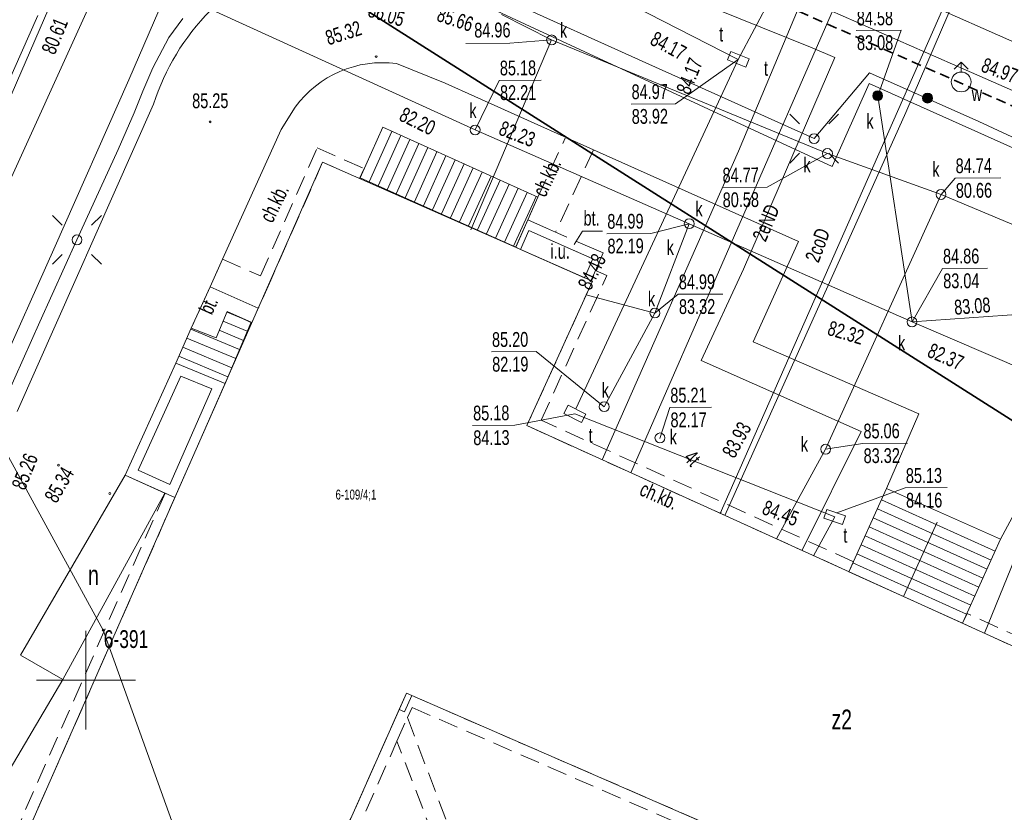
# Model space of a CAD drawing. Header units: metres. Extents: x -1013 to 1493497, y -5789518 to 1032.
# Tile 60 of 73: x 45 to 95, y -92 to -52. Entities that reach past the tile are written whole.
import ezdxf
from ezdxf.xclip import XClip

# ---------------------------------------------------------------- set-up
doc = ezdxf.new("R2010")
doc.units = ezdxf.units.M
doc.header["$MEASUREMENT"] = 0
doc.header["$XCLIPFRAME"] = 0
for name, pattern in [('2_KTCR02', [1.5, 1, -0.5]), ('2_KTPL01', [2, 1.5, -0.5]), ('Przerywana długa', [0.78, 0.5, -0.28])]:
    doc.linetypes.add(name, pattern=pattern)
doc.layers.add('700-L Mapa 1_100 dwg', color=7, linetype='Continuous')
doc.layers.add('711-L Wymiary opisy', color=7, linetype='Continuous')
for name, color, linetype, lineweight in [('703-L Płaszczyzny podejścia 2D3', 152, 'Continuous', 30), ('703-L Płaszczyzny podejścia 2D38', 171, 'Continuous', 35), ('711-L Wymiary opisy1', 7, 'Continuous', 13), ('ex_02_DXF_MZ_500_4_Dzialki7', 9, 'Continuous', 18), ('ex_02_DXF_MZ_500_4_EGBB_E_T_07', 9, 'Continuous', 18), ('ex_02_DXF_MZ_500_4_EGBB_L_17', 9, 'Continuous', 18), ('ex_02_DXF_MZ_500_4_EGBE_L_07', 9, 'Continuous', 18), ('ex_02_DXF_MZ_500_4_EGBE_L_37', 9, 'Continuous', 18), ('ex_02_DXF_MZ_500_4_EGBE_L_77', 9, 'Continuous', 18), ('ex_02_DXF_MZ_500_4_K1_EGIB_T_17', 9, 'Continuous', 18), ('ex_02_DXF_MZ_500_4_KTCR_D_L_17', 9, 'Continuous', 18), ('ex_02_DXF_MZ_500_4_KTCR_E_T_17', 9, 'Continuous', 18), ('ex_02_DXF_MZ_500_4_KTCR_L_17', 9, 'Continuous', 18), ('ex_02_DXF_MZ_500_4_KTKR_D_L_07', 9, 'Continuous', 18), ('ex_02_DXF_MZ_500_4_KTKR_L_07', 9, 'Continuous', 18), ('ex_02_DXF_MZ_500_4_KTOK_L_47', 9, 'Continuous', 18), ('ex_02_DXF_MZ_500_4_KTPL_E_T_07', 9, 'Continuous', 18), ('ex_02_DXF_MZ_500_4_KTPL_L_07', 9, 'Continuous', 18), ('ex_02_DXF_MZ_500_4_Numery_punktow7', 9, 'Continuous', 18), ('ex_02_DXF_MZ_500_4_Podzial_sekcyjny_krzyze7', 9, 'Continuous', 18), ('ex_02_DXF_MZ_500_4_Punkty7', 9, 'Continuous', 18), ('ex_02_DXF_MZ_500_4_RTPW_T_17', 9, 'Continuous', 18), ('ex_02_DXF_MZ_500_4_SUPC_D_L_1200', 9, 'Continuous', 18), ('ex_02_DXF_MZ_500_4_SUPC_E_T_1200', 9, 'Continuous', 18), ('ex_02_DXF_MZ_500_4_SUPE_D_L_31', 9, 'Continuous', 18), ('ex_02_DXF_MZ_500_4_SUPE_E_T_31', 9, 'Continuous', 18), ('ex_02_DXF_MZ_500_4_SUPK_D_L_434', 9, 'Continuous', 18), ('ex_02_DXF_MZ_500_4_SUPT_D_L_030', 9, 'Continuous', 18), ('ex_02_DXF_MZ_500_4_SUPT_E_T_030', 9, 'Continuous', 18), ('ex_02_DXF_MZ_500_4_SUPW_D_L_05', 9, 'Continuous', 18), ('ex_02_DXF_MZ_500_4_SUSM_D_T_07', 9, 'Continuous', 18), ('ex_02_DXF_MZ_500_4_SUSM_D_T_37', 9, 'Continuous', 18), ('ex_02_DXF_MZ_500_4_SUTC_T_0200', 9, 'Continuous', 18), ('ex_02_DXF_MZ_500_4_SUTK_T_034', 9, 'Continuous', 18), ('ex_02_DXF_MZ_500_4_SUTT_T_030', 9, 'Continuous', 18), ('ex_02_DXF_MZ_500_4_SUTW_T_05', 9, 'Continuous', 18), ('ex_02_DXF_MZ_500_4_SUUI_E_T_67', 9, 'Continuous', 18), ('ex_02_DXF_MZ_500_4_SUUI_L_67', 9, 'Continuous', 18), ('ex_02_DXF_MZ_500_4_SUUK_D_T_234', 9, 'Continuous', 18), ('ex_02_DXF_MZ_500_4_SUUK_D_T_97', 9, 'Continuous', 18), ('ex_02_DXF_MZ_500_4_SUUK_E_T_77', 9, 'Continuous', 18), ('ex_02_DXF_MZ_500_4_SUUK_E_T_934', 9, 'Continuous', 18), ('ex_02_DXF_MZ_500_4_SUUT_D_T_130', 9, 'Continuous', 18), ('ex_02_DXF_MZ_500_4_SUUT_E_T_930', 9, 'Continuous', 18), ('ex_02_DXF_MZ_500_4_SUUW_D_T_07', 9, 'Continuous', 18), ('ex_02_DXF_MZ_500_4_SUUW_E_T_117', 9, 'Continuous', 18)]:
    doc.layers.add(name, color=color, linetype=linetype, lineweight=lineweight)
doc.styles.add('STYL_AUTOMATYCZNY_2', font='arial.ttf')
doc.styles.add('STYL_AUTOMATYCZNY_4', font='arial.ttf', dxfattribs={"width": 0.7})
doc.dimstyles.new('STYL_AUTOMATYCZNY__3', dxfattribs={"dimtxt": 0.25, "dimasz": 0.183575, "dimexe": 0.18, "dimexo": 0.04, "dimgap": 0, "dimtad": 1, "dimzin": 0, "dimdsep": 46, "dimtxsty": 'STYL_AUTOMATYCZNY_2', "dimblk": 'ARROWHEAD_8', "dimblk1": 'ARROWHEAD_8', "dimblk2": 'ARROWHEAD_8', "dimcen": 0.09, "dimclrd": 7, "dimclre": 7, "dimclrt": 7, "dimazin": 0, "dimtfac": 1, "dimtdec": 4, "dimtmove": 2, "dimatfit": 3, "dimfxl": 1, "dimtolj": 1, "dimtzin": 0, "dimarcsym": 0})

# ---------------------------------------------------------------- blocks, each defined once
blk = doc.blocks.new('*D63')
at = {"layer": '711-L Wymiary opisy1', "color": 7, "linetype": 'Continuous', "lineweight": 13}
for p, q in [((31.701, 9.209), (31.582, 9.143)), ((31.701, 9.209), (31.767, 9.09)), ((31.387, 8.33), (31.337, 8.457)), ((31.387, 8.33), (31.514, 8.38))]:
    blk.add_line(p, q, dxfattribs=at)
blk.add_arc((25.649, 10.872), 6.276, 336.1008, 344.6316, dxfattribs=at)
at = {"layer": '711-L Wymiary opisy1', "color": 7, "lineweight": 13, "insert": (31.654, 8.581), "char_height": 0.25, "attachment_point": 7, "rotation": 336.1008, "style": 'STYL_AUTOMATYCZNY_2'}
blk.add_mtext('\\A1;{\\pql;\\fArial|b0|i0|c238|p0;\\W1.000000;8,53°/15%}', dxfattribs=at)
blk = doc.blocks.new('ARROWHEAD_8')
at = {"color": 0, "linetype": 'Continuous', "lineweight": 0}
blk.add_line((0, 0), (-1, 0), dxfattribs=at)
at = {"color": 0, "linetype": 'Continuous', "lineweight": 0, "flags": 128}
blk.add_lwpolyline([(-0.525, 0.525), (0, 0), (-0.525, -0.525)], dxfattribs=at)
blk = doc.blocks.new('*D64')
at = {"layer": '711-L Wymiary opisy1', "color": 7, "linetype": 'Continuous', "lineweight": 13}
for p, q in [((18.152, -22.228), (18.025, -22.277)), ((18.152, -22.228), (18.201, -22.356)), ((17.692, -23.088), (17.661, -22.955)), ((17.692, -23.088), (17.825, -23.057))]:
    blk.add_line(p, q, dxfattribs=at)
blk.add_arc((12.159, -19.572), 6.556, 327.57, 336.1008, dxfattribs=at)
at = {"layer": '711-L Wymiary opisy1', "color": 7, "lineweight": 13, "insert": (18.03, -22.8), "char_height": 0.25, "attachment_point": 7, "rotation": 336.1008, "style": 'STYL_AUTOMATYCZNY_2'}
blk.add_mtext('\\A1;{\\pql;\\fArial|b0|i0|c238|p0;\\W1.000000;8,53°/15%}', dxfattribs=at)
blk = doc.blocks.new('Rysunek_1_4', base_point=(-51.91, -72.413))
at = {"layer": 'ex_02_DXF_MZ_500_4_Dzialki7', "color": 9, "linetype": 'Continuous', "lineweight": 18}
for p, q in [((35.51, -58.297), (48.96, -82.797)), ((48.96, -82.797), (63.25, -122.447))]:
    blk.add_line(p, q, dxfattribs=at)
at = {"layer": 'ex_02_DXF_MZ_500_4_EGBB_L_17', "color": 9, "linetype": 'Continuous', "lineweight": 18}
for p, q in [((60.067, -59.115), (40.232, -104.149)), ((73.72, -65.13), (60.067, -59.115)), ((70.402, -72.444), (73.72, -65.13)), ((108.175, -89.579), (70.402, -72.444)), ((55.426, -105.952), (64.306, -85.988)), ((64.306, -85.988), (102.376, -102.541))]:
    blk.add_line(p, q, dxfattribs=at)
at = {"layer": 'ex_02_DXF_MZ_500_4_EGBE_L_07', "color": 9, "linetype": 'Continuous', "lineweight": 18}
for p, q in [((52.63, -69.287), (50.069, -74.95)), ((55.132, -70.319), (52.63, -69.287)), ((50.731, -74.699), (52.887, -69.934)), ((52.887, -69.934), (54.468, -70.586)), ((54.468, -70.586), (52.34, -75.418)), ((52.595, -76.08), (55.132, -70.319)), ((52.34, -75.418), (50.731, -74.699)), ((50.069, -74.95), (52.595, -76.08))]:
    blk.add_line(p, q, dxfattribs=at)
at = {"layer": 'ex_02_DXF_MZ_500_4_EGBE_L_37', "color": 9, "linetype": 'Continuous', "lineweight": 18}
for p, q in [((61.96, -59.897), (63.12, -57.347)), ((63.12, -57.347), (61.967, -59.9)), ((63.576, -57.553), (62.424, -60.104)), ((64.032, -57.759), (62.881, -60.307)), ((63.12, -57.347), (70.96, -60.887)), ((64.487, -57.964), (63.338, -60.51)), ((64.943, -58.17), (63.795, -60.713)), ((65.399, -58.376), (64.252, -60.916)), ((65.854, -58.582), (64.708, -61.12)), ((66.31, -58.787), (65.165, -61.323)), ((66.766, -58.993), (65.622, -61.526)), ((67.222, -59.199), (66.079, -61.729)), ((67.677, -59.405), (66.536, -61.933)), ((68.133, -59.61), (66.993, -62.136)), ((69.85, -63.407), (61.96, -59.897)), ((68.589, -59.816), (67.45, -62.339)), ((69.044, -60.022), (67.906, -62.542)), ((69.5, -60.228), (68.363, -62.746)), ((69.956, -60.434), (68.82, -62.949)), ((70.411, -60.639), (69.277, -63.152)), ((70.867, -60.845), (69.734, -63.355)), ((70.96, -60.887), (69.85, -63.407)), ((55.242, -66.673), (54.671, -67.998)), ((56.443, -67.211), (55.231, -66.699)), ((56.443, -67.211), (55.242, -66.673)), ((56.249, -67.671), (55.033, -67.158)), ((55.132, -70.319), (56.443, -67.211)), ((53.42, -67.517), (52.63, -69.287)), ((55.86, -68.593), (53.403, -67.556)), ((54.671, -67.998), (53.42, -67.517)), ((56.055, -68.132), (54.835, -67.617)), ((55.666, -69.053), (53.199, -68.013)), ((55.472, -69.514), (52.995, -68.47)), ((55.277, -69.975), (52.791, -68.926)), ((52.63, -69.287), (55.132, -70.319)), ((88.61, -75.627), (86.7, -79.837)), ((94.38, -78.197), (88.61, -75.627)), ((94.106, -78.802), (88.348, -76.205)), ((93.899, -79.257), (88.141, -76.66)), ((93.692, -79.713), (87.935, -77.116)), ((93.485, -80.168), (87.728, -77.571)), ((89.468, -81.098), (91.166, -77.333)), ((93.279, -80.623), (87.522, -78.026)), ((92.45, -82.447), (94.38, -78.197)), ((93.072, -81.078), (87.315, -78.482)), ((92.865, -81.534), (87.109, -78.937)), ((92.658, -81.989), (86.902, -79.392)), ((86.7, -79.837), (92.45, -82.447)), ((92.452, -82.444), (91.216, -81.887)), ((63.94, -86.807), (64.306, -85.988)), ((64.306, -85.988), (63.948, -86.81)), ((64.58, -86.107), (64.21, -86.927)), ((64.306, -85.988), (64.58, -86.107)), ((64.21, -86.927), (63.94, -86.807))]:
    blk.add_line(p, q, dxfattribs=at)
at = {"layer": 'ex_02_DXF_MZ_500_4_EGBE_L_77', "color": 9, "linetype": 'Continuous', "lineweight": 18}
for p, q in [((50.069, -74.95), (44.78, -84.057)), ((52.089, -75.858), (50.069, -74.95)), ((46.92, -85.287), (52.089, -75.858)), ((44.78, -84.057), (46.92, -85.287))]:
    blk.add_line(p, q, dxfattribs=at)
at = {"layer": 'ex_02_DXF_MZ_500_4_KTCR_D_L_17', "color": 9, "linetype": '2_KTCR02', "lineweight": 18}
for p, q in [((70.96, -60.887), (72.345, -57.894)), ((73.78, -58.494), (71.86, -62.647)), ((64.36, -87.217), (69.97, -102.019)), ((68.877, -101.637), (63.83, -88.417))]:
    blk.add_line(p, q, dxfattribs=at)
at = {"layer": 'ex_02_DXF_MZ_500_4_KTCR_L_17', "color": 9, "linetype": '2_KTCR02', "lineweight": 18}
for p, q in [((56.93, -64.867), (59.79, -58.387)), ((59.79, -58.387), (62.17, -59.437)), ((60.067, -59.115), (57.44, -65.087)), ((61.938, -59.939), (60.067, -59.115)), ((62.17, -59.437), (61.938, -59.939)), ((70.96, -60.887), (70.45, -62.027)), ((70.45, -62.027), (71.86, -62.647)), ((54.37, -65.427), (55, -64.017)), ((55, -64.017), (56.93, -64.867)), ((73.87, -64.597), (73.65, -65.097)), ((74.45, -64.847), (73.87, -64.597)), ((57.44, -65.087), (56.81, -66.507)), ((73.72, -65.13), (70.402, -72.444)), ((71.13, -72.167), (74.45, -64.847)), ((73.65, -65.097), (73.72, -65.13)), ((56.81, -66.507), (54.37, -65.427)), ((86.93, -79.337), (71.13, -72.167)), ((70.402, -72.444), (86.7, -79.837)), ((52.09, -75.857), (39.51, -104.427)), ((40.232, -104.149), (52.595, -76.08)), ((52.595, -76.08), (52.09, -75.857)), ((86.7, -79.837), (86.93, -79.337)), ((92.68, -81.947), (92.45, -82.447)), ((107.9, -88.847), (92.68, -81.947)), ((92.45, -82.447), (108.175, -89.579)), ((64.58, -86.107), (64.21, -86.927)), ((83.28, -94.237), (64.58, -86.107)), ((63.94, -86.807), (55.426, -105.952)), ((64.21, -86.927), (63.94, -86.807)), ((64.36, -87.217), (64.59, -86.707)), ((64.59, -86.707), (83.06, -94.747)), ((63.83, -88.417), (64.36, -87.217)), ((56.16, -105.657), (63.83, -88.417))]:
    blk.add_line(p, q, dxfattribs=at)
at = {"layer": 'ex_02_DXF_MZ_500_4_KTKR_D_L_07', "color": 9, "linetype": 'Continuous', "lineweight": 18}
for p, q in [((85.851, -59.334), (68.453, -51.265)), ((63.803, -54.122), (66.264, -55.11)), ((66.264, -55.11), (73.78, -58.494)), ((87.721, -55.13), (85.851, -59.334)), ((97.493, -59.512), (87.721, -55.13)), ((51.516, -56.175), (44.605, -71.725)), ((57.968, -57.453), (58.681, -56.321)), ((55, -64.017), (57.968, -57.453)), ((73.78, -58.494), (84.15, -63.125)), ((84.15, -63.125), (81.848, -68.211)), ((81.848, -68.211), (90.24, -71.842)), ((90.24, -71.842), (88.61, -75.627)), ((94.38, -78.197), (96.274, -74.635)), ((44.78, -84.057), (50.069, -74.95)), ((39.673, -97.572), (46.92, -85.287))]:
    blk.add_line(p, q, dxfattribs=at)
for centre, radius, start, end in [((62.725, -59.734), 11.761, 135.2493, 162.3829), ((63.099, -59.546), 5.47, 82.6013, 143.8725)]:
    blk.add_arc(centre, radius, start, end, dxfattribs=at)
at = {"layer": 'ex_02_DXF_MZ_500_4_KTKR_L_07', "color": 9, "linetype": 'Continuous', "lineweight": 18}
for p, q in [((55, -64.017), (54.37, -65.427)), ((54.37, -65.427), (53.42, -67.517))]:
    blk.add_line(p, q, dxfattribs=at)
at = {"layer": 'ex_02_DXF_MZ_500_4_KTOK_L_47', "color": 9, "linetype": 'Continuous', "lineweight": 18}
for p, q in [((88.784, -50.254), (95.979, -53.448)), ((43.125, -57.385), (45.659, -51.681))]:
    blk.add_line(p, q, dxfattribs=at)
at = {"layer": 'ex_02_DXF_MZ_500_4_KTPL_E_T_07', "color": 9, "linetype": 'Continuous', "lineweight": 18}
for p, q in [((72.797, -63.273), (73.223, -62.611)), ((73.223, -62.611), (74.227, -62.611))]:
    blk.add_line(p, q, dxfattribs=at)
at = {"layer": 'ex_02_DXF_MZ_500_4_KTPL_L_07', "color": 9, "linetype": '2_KTPL01', "lineweight": 18}
for p, q in [((70.45, -62.027), (69.84, -63.417)), ((71.86, -62.647), (70.45, -62.027)), ((70.08, -63.527), (70.5, -62.577)), ((70.5, -62.577), (73.74, -63.997)), ((74.26, -63.707), (71.86, -62.647)), ((69.84, -63.417), (70.08, -63.527)), ((73.87, -64.597), (74.26, -63.707)), ((73.74, -63.997), (73.32, -64.957)), ((73.65, -65.097), (73.87, -64.597)), ((73.32, -64.957), (73.65, -65.097)), ((54.37, -65.427), (53.42, -67.517)), ((56.81, -66.507), (54.37, -65.427)), ((54.671, -67.998), (55.242, -66.673)), ((55.242, -66.673), (56.492, -67.235)), ((56.492, -67.235), (56.81, -66.507)), ((53.42, -67.517), (54.671, -67.998))]:
    blk.add_line(p, q, dxfattribs=at)
at = {"layer": 'ex_02_DXF_MZ_500_4_Podzial_sekcyjny_krzyze7', "color": 9, "linetype": 'Continuous', "lineweight": 18}
for p, q in [((48.09, -87.827), (48.09, -82.827)), ((45.59, -85.327), (50.59, -85.327))]:
    blk.add_line(p, q, dxfattribs=at)
at = {"layer": 'ex_02_DXF_MZ_500_4_Punkty7', "color": 9, "linetype": 'Continuous', "lineweight": 18}
blk.add_circle((48.96, -82.797), 0.045, dxfattribs=at)
at = {"layer": 'ex_02_DXF_MZ_500_4_RTPW_T_17', "color": 9, "linetype": 'Continuous', "lineweight": 18}
for centre in [(62.777, -53.771), (54.372, -57.073), (46.696, -74.447), (49.3, -75.881)]:
    blk.add_circle(centre, 0.045, dxfattribs=at)
at = {"layer": 'ex_02_DXF_MZ_500_4_SUPC_D_L_1200', "color": 9, "linetype": 'Continuous', "lineweight": 18}
for p, q in [((80.192, -76.885), (93.871, -45.834)), ((94.264, -45.718), (89.58, -56.596)), ((75.664, -74.831), (88.175, -46.194)), ((85.841, -47.237), (81.117, -58.562)), ((89.58, -56.596), (84.144, -68.69)), ((81.117, -58.562), (74.212, -74.172)), ((84.144, -68.69), (80.421, -76.989)), ((80.23, -76.802), (80.192, -76.885))]:
    blk.add_line(p, q, dxfattribs=at)
at = {"layer": 'ex_02_DXF_MZ_500_4_SUPE_D_L_31', "color": 9, "linetype": 'Continuous', "lineweight": 18}
for p, q in [((74.919, -49.32), (84.838, -53.32)), ((50.267, -54.944), (52.333, -50.119)), ((76.583, -54.148), (68.718, -50.603)), ((52.985, -51.844), (52.292, -52.799)), ((52.292, -52.799), (51.473, -54.335)), ((84.838, -53.32), (85.982, -53.822)), ((84.941, -57.92), (76.583, -54.148)), ((85.982, -53.822), (81.367, -64.526)), ((51.473, -54.335), (50.971, -55.519)), ((87.737, -54.59), (84.941, -57.92)), ((93.275, -57.061), (87.737, -54.59)), ((46.457, -63.521), (50.267, -54.944)), ((50.971, -55.519), (50.529, -56.612)), ((50.529, -56.612), (49.712, -58.468)), ((95.764, -58.214), (93.275, -57.061)), ((49.712, -58.468), (47.634, -63.043)), ((45.753, -67.186), (47.634, -63.043)), ((42.361, -72.691), (46.457, -63.521)), ((81.367, -64.526), (79.219, -69.151)), ((41.972, -75.644), (45.753, -67.186)), ((79.219, -69.151), (87.325, -72.745)), ((87.325, -72.745), (84.327, -78.746))]:
    blk.add_line(p, q, dxfattribs=at)
at = {"layer": 'ex_02_DXF_MZ_500_4_SUPK_D_L_434', "color": 9, "linetype": 'Continuous', "lineweight": 18}
for p, q in [((49.255, -49.02), (42.371, -64.13)), ((49.255, -49.02), (67.786, -57.481)), ((69.125, -51.631), (71.654, -52.923)), ((71.654, -52.923), (67.562, -62.543)), ((71.654, -52.923), (85.616, -58.675)), ((89.896, -67.196), (88.156, -55.747)), ((67.786, -57.481), (78.62, -62.225)), ((85.616, -58.675), (91.361, -60.745)), ((91.361, -60.745), (85.521, -73.637)), ((91.361, -60.745), (99.115, -64.001)), ((78.62, -62.225), (76.882, -66.747)), ((78.62, -62.225), (89.896, -67.196)), ((76.882, -66.747), (73.407, -65.82)), ((89.896, -67.196), (109.808, -65.786)), ((76.882, -66.747), (74.315, -71.486)), ((89.896, -67.196), (107.039, -74.546)), ((85.521, -73.637), (83.04, -78.177))]:
    blk.add_line(p, q, dxfattribs=at)
at = {"layer": 'ex_02_DXF_MZ_500_4_SUPT_D_L_030', "color": 9, "linetype": 'Continuous', "lineweight": 18}
for p, q in [((43.347, -57.913), (49.99, -42.614)), ((81.102, -53.907), (86.017, -44.651)), ((71.567, -49.033), (81.102, -53.907)), ((81.102, -53.907), (72.876, -71.596)), ((72.828, -71.846), (85.985, -77.064)), ((85.985, -77.064), (84.916, -79.028))]:
    blk.add_line(p, q, dxfattribs=at)
at = {"layer": 'ex_02_DXF_MZ_500_4_SUPW_D_L_05', "color": 9, "linetype": 'Continuous', "lineweight": 18}
for p, q in [((92.627, -54.456), (56.131, -38.371)), ((103.511, -59.239), (92.627, -54.456)), ((97.352, -73.624), (93.556, -82.947))]:
    blk.add_line(p, q, dxfattribs=at)
at = {"layer": 'ex_02_DXF_MZ_500_4_SUSM_D_T_07', "color": 9, "linetype": 'Continuous', "lineweight": 18}
for p, q in [((84.198, -57.177), (83.703, -56.682)), ((85.683, -57.177), (86.178, -56.682)), ((84.198, -58.662), (83.703, -59.157)), ((85.683, -58.662), (86.178, -59.157)), ((46.891, -62.3), (46.396, -61.805)), ((48.376, -62.3), (48.871, -61.805)), ((46.891, -63.785), (46.396, -64.28)), ((48.376, -63.785), (48.871, -64.28))]:
    blk.add_line(p, q, dxfattribs=at)
at = {"layer": 'ex_02_DXF_MZ_500_4_SUSM_D_T_37', "color": 9, "linetype": 'Continuous', "lineweight": 18}
for centre in [(84.941, -57.92), (47.634, -63.043)]:
    blk.add_circle(centre, 0.25, dxfattribs=at)
at = {"layer": 'ex_02_DXF_MZ_500_4_SUTK_T_034', "color": 9, "linetype": 'Continuous', "lineweight": 18}
for p, q in [((87.073, -52.444), (89.352, -52.428)), ((88.156, -55.747), (89.352, -52.428)), ((67.32, -53.108), (69.546, -53.093)), ((71.654, -52.923), (69.546, -53.093)), ((67.786, -57.481), (69.009, -54.972)), ((69.009, -54.972), (71.126, -54.957)), ((85.616, -58.675), (82.558, -60.377)), ((91.361, -60.745), (92.075, -59.92)), ((92.075, -59.92), (94.382, -59.904)), ((80.278, -60.393), (82.558, -60.377)), ((78.62, -62.225), (76.674, -62.719)), ((74.448, -62.734), (76.674, -62.719)), ((89.896, -67.196), (91.437, -64.495)), ((91.437, -64.495), (93.717, -64.479)), ((76.882, -66.747), (78.066, -65.799)), ((78.066, -65.799), (80.318, -65.783)), ((68.613, -68.716), (70.865, -68.7)), ((74.315, -71.486), (70.865, -68.7)), ((77.137, -73.096), (77.636, -71.533)), ((77.636, -71.533), (79.753, -71.518)), ((85.521, -73.637), (87.409, -73.344)), ((87.409, -73.344), (89.662, -73.328))]:
    blk.add_line(p, q, dxfattribs=at)
at = {"layer": 'ex_02_DXF_MZ_500_4_SUTT_T_030', "color": 9, "linetype": 'Continuous', "lineweight": 18}
for p, q in [((81.102, -53.907), (77.928, -56.159)), ((75.675, -56.175), (77.928, -56.159)), ((72.828, -71.846), (69.801, -72.418)), ((67.657, -72.433), (69.801, -72.418)), ((86.084, -76.864), (89.555, -75.599)), ((89.555, -75.599), (91.672, -75.584))]:
    blk.add_line(p, q, dxfattribs=at)
at = {"layer": 'ex_02_DXF_MZ_500_4_SUUI_L_67', "color": 9, "linetype": 'Continuous', "lineweight": 18}
for p, q in [((70.5, -62.577), (70.08, -63.527)), ((73.74, -63.997), (70.5, -62.577)), ((70.08, -63.527), (73.32, -64.957)), ((73.32, -64.957), (73.74, -63.997))]:
    blk.add_line(p, q, dxfattribs=at)
at = {"layer": 'ex_02_DXF_MZ_500_4_SUUK_D_T_234', "color": 9, "linetype": 'Continuous', "lineweight": 18}
for centre in [(71.654, -52.923), (67.786, -57.481), (85.616, -58.675), (91.361, -60.745), (78.62, -62.225), (76.882, -66.747), (89.896, -67.196), (74.315, -71.486), (77.137, -73.066), (85.521, -73.637)]:
    blk.add_circle(centre, 0.25, dxfattribs=at)
at = {"layer": 'ex_02_DXF_MZ_500_4_SUUK_D_T_97', "color": 9, "linetype": 'Continuous', "lineweight": 18}
for centre, radius in [((88.156, -55.747), 0.25), ((88.156, -55.747), 0.225), ((88.156, -55.747), 0.2), ((88.156, -55.747), 0.175), ((88.156, -55.747), 0.15), ((88.156, -55.747), 0.125), ((88.156, -55.747), 0.1), ((88.156, -55.747), 0.075), ((88.156, -55.747), 0.05), ((88.156, -55.747), 0.025), ((88.156, -55.747), 0.00715), ((90.678, -55.869), 0.25), ((90.678, -55.869), 0.225), ((90.678, -55.869), 0.2), ((90.678, -55.869), 0.175), ((90.678, -55.869), 0.15), ((90.678, -55.869), 0.125), ((90.678, -55.869), 0.1), ((90.678, -55.869), 0.075), ((90.678, -55.869), 0.05), ((90.678, -55.869), 0.025), ((90.678, -55.869), 0.00715)]:
    blk.add_circle(centre, radius, dxfattribs=at)
at = {"layer": 'ex_02_DXF_MZ_500_4_SUUT_D_T_130', "color": 9, "linetype": 'Continuous', "lineweight": 18}
for p, q in [((80.723, -53.505), (80.551, -53.939)), ((81.653, -53.874), (80.723, -53.505)), ((80.551, -53.939), (81.481, -54.308)), ((81.481, -54.308), (81.653, -53.874)), ((72.49, -71.41), (72.276, -71.825)), ((73.379, -71.868), (72.49, -71.41)), ((72.276, -71.825), (73.165, -72.283)), ((73.165, -72.283), (73.379, -71.868)), ((85.589, -76.681), (85.437, -77.122)), ((86.534, -77.007), (85.589, -76.681)), ((85.437, -77.122), (86.382, -77.448)), ((86.382, -77.448), (86.534, -77.007))]:
    blk.add_line(p, q, dxfattribs=at)
at = {"layer": 'ex_02_DXF_MZ_500_4_SUUW_D_T_07', "color": 9, "linetype": 'Continuous', "lineweight": 18}
for p, q in [((92.381, -54.05), (92.028, -54.404)), ((92.381, -54.05), (92.735, -54.404)), ((92.381, -54.55), (92.381, -54.05))]:
    blk.add_line(p, q, dxfattribs=at)
blk.add_circle((92.381, -55.05), 0.5, dxfattribs=at)
at = {"layer": 'ex_02_DXF_MZ_500_4_EGBB_E_T_07', "color": 9, "linetype": 'Continuous', "lineweight": 18, "insert": (85.821, -87.314), "char_height": 1, "attachment_point": 4, "style": 'STYL_AUTOMATYCZNY_4'}
blk.add_mtext('\\A1;{\\pql;\\fArial|b0|i0|c238|p0;\\W0.700000;z2}', dxfattribs=at)
at = {"layer": 'ex_02_DXF_MZ_500_4_EGBE_L_77', "color": 9, "linetype": 'Continuous', "lineweight": 18, "insert": (48.198, -80.009), "char_height": 1, "attachment_point": 4, "style": 'STYL_AUTOMATYCZNY_4'}
blk.add_mtext('\\A1;{\\pql;\\fArial|b0|i0|c238|p0;\\W0.700000;n}', dxfattribs=at)
at = {"layer": 'ex_02_DXF_MZ_500_4_K1_EGIB_T_17', "color": 9, "linetype": 'Continuous', "lineweight": 18, "insert": (60.721, -75.98), "char_height": 0.5, "attachment_point": 4, "style": 'STYL_AUTOMATYCZNY_4'}
blk.add_mtext('\\A1;{\\pql;\\fArial|b0|i0|c238|p0;\\W0.700000;6-109/4;1}', dxfattribs=at)
at = {"layer": 'ex_02_DXF_MZ_500_4_KTCR_E_T_17', "color": 9, "linetype": 'Continuous', "lineweight": 18, "char_height": 0.75, "attachment_point": 4, "style": 'STYL_AUTOMATYCZNY_4'}
for insert, rotation in [((71.005, -60.776), 65.0188), ((57.192, -62.073), 63.6846), ((76.196, -75.597), 336.0032)]:
    blk.add_mtext('\\A1;{\\pql;\\fArial|b0|i0|c238|p0;\\W0.700000;ch.kb.}', dxfattribs=dict(at, insert=insert, rotation=rotation))
at = {"layer": 'ex_02_DXF_MZ_500_4_KTPL_E_T_07', "color": 9, "linetype": 'Continuous', "lineweight": 18, "insert": (73.27, -62.33), "char_height": 0.75, "attachment_point": 7, "style": 'STYL_AUTOMATYCZNY_4'}
blk.add_mtext('\\A1;{\\pql;\\fArial|b0|i0|c238|p0;\\W0.700000;bt.}', dxfattribs=at)
at = {"layer": 'ex_02_DXF_MZ_500_4_KTPL_E_T_07', "color": 9, "linetype": 'Continuous', "lineweight": 18, "insert": (54.126, -66.728), "char_height": 0.75, "attachment_point": 4, "rotation": 65.556, "style": 'STYL_AUTOMATYCZNY_4'}
blk.add_mtext('\\A1;{\\pql;\\fArial|b0|i0|c238|p0;\\W0.700000;bt.}', dxfattribs=at)
at = {"layer": 'ex_02_DXF_MZ_500_4_Numery_punktow7', "color": 9, "linetype": 'Continuous', "lineweight": 18, "insert": (48.993, -82.797), "char_height": 0.9, "attachment_point": 1, "style": 'STYL_AUTOMATYCZNY_4'}
blk.add_mtext('\\A1;{\\pql;\\fArial|b0|i0|c238|p0;\\W0.700000;6-391}', dxfattribs=at)
at = {"layer": 'ex_02_DXF_MZ_500_4_RTPW_T_17', "color": 9, "linetype": 'Continuous', "lineweight": 18, "char_height": 0.75, "style": 'STYL_AUTOMATYCZNY_4'}
for s, insert, attachment_point, rotation in [('\\A1;{\\pql;\\fArial|b0|i0|c238|p0;\\W0.700000;86.05}', (62.529, -51.01), 1, 342.9556), ('\\A1;{\\pql;\\fArial|b0|i0|c238|p0;\\W0.700000;85.32}', (60.364, -53.215), 7, 17.6847), ('\\A1;{\\pql;\\fArial|b0|i0|c238|p0;\\W0.700000;85.25}', (53.466, -56.395), 7, 0.4031), ('\\A1;{\\pql;\\fArial|b0|i0|c238|p0;\\W0.700000;85.26}', (44.658, -75.622), 4, 68.3352), ('\\A1;{\\pql;\\fArial|b0|i0|c238|p0;\\W0.700000;85.34}', (46.606, -76.424), 7, 59.6677)]:
    blk.add_mtext(s, dxfattribs=dict(at, insert=insert, attachment_point=attachment_point, rotation=rotation))
at = {"layer": 'ex_02_DXF_MZ_500_4_SUPC_E_T_1200', "color": 9, "linetype": 'Continuous', "lineweight": 18, "insert": (84.817, -64.114), "char_height": 0.75, "attachment_point": 4, "rotation": 69.5486, "style": 'STYL_AUTOMATYCZNY_4'}
blk.add_mtext('\\A1;{\\pql;\\fArial|b0|i0|c238|p0;\\W0.700000;2coD}', dxfattribs=at)
at = {"layer": 'ex_02_DXF_MZ_500_4_SUPE_E_T_31', "color": 9, "linetype": 'Continuous', "lineweight": 18, "insert": (82.141, -63.044), "char_height": 0.75, "attachment_point": 4, "rotation": 67.2031, "style": 'STYL_AUTOMATYCZNY_4'}
blk.add_mtext('\\A1;{\\pql;\\fArial|b0|i0|c238|p0;\\W0.700000;2eND}', dxfattribs=at)
at = {"layer": 'ex_02_DXF_MZ_500_4_SUPT_E_T_030', "color": 9, "linetype": 'Continuous', "lineweight": 18, "insert": (78.847, -73.611), "char_height": 0.75, "attachment_point": 1, "rotation": 312.9126, "style": 'STYL_AUTOMATYCZNY_4'}
blk.add_mtext('\\A1;{\\pql;\\fArial|b0|i0|c238|p0;\\W0.700000;4t}', dxfattribs=at)
at = {"layer": 'ex_02_DXF_MZ_500_4_SUTC_T_0200', "color": 9, "linetype": 'Continuous', "lineweight": 18, "insert": (80.579, -73.966), "char_height": 0.75, "attachment_point": 4, "rotation": 61.076, "style": 'STYL_AUTOMATYCZNY_4'}
blk.add_mtext('\\A1;{\\pql;\\fArial|b0|i0|c238|p0;\\W0.700000;83.93}', dxfattribs=at)
at = {"layer": 'ex_02_DXF_MZ_500_4_SUTK_T_034', "color": 9, "linetype": 'Continuous', "lineweight": 18, "char_height": 0.75, "style": 'STYL_AUTOMATYCZNY_4'}
for s, insert, attachment_point, rotation in [('\\A1;{\\pql;\\fArial|b0|i0|c238|p0;\\W0.700000;85.66}', (65.907, -51.593), 4, 341.7038), ('\\A1;{\\pql;\\fArial|b0|i0|c238|p0;\\W0.700000;84.58}', (87.095, -51.444), 1, 0.4031), ('\\A1;{\\pql;\\fArial|b0|i0|c238|p0;\\W0.700000;80.61}', (46.165, -53.579), 4, 67.7831), ('\\A1;{\\pql;\\fArial|b0|i0|c238|p0;\\W0.700000;84.96}', (67.739, -52.437), 4, 0.4031), ('\\A1;{\\pql;\\fArial|b0|i0|c238|p0;\\W0.700000;83.08}', (87.104, -52.694), 1, 0.4031), ('\\A1;{\\pql;\\fArial|b0|i0|c238|p0;\\W0.700000;85.18}', (69.032, -53.972), 1, 0.4031), ('\\A1;{\\pql;\\fArial|b0|i0|c238|p0;\\W0.700000;82.21}', (69.04, -55.222), 1, 0.4031), ('\\A1;{\\pql;\\fArial|b0|i0|c238|p0;\\W0.700000;82.20}', (64.046, -56.636), 4, 333.8327), ('\\A1;{\\pql;\\fArial|b0|i0|c238|p0;\\W0.700000;82.23}', (69.059, -57.349), 4, 338.6028), ('\\A1;{\\pql;\\fArial|b0|i0|c238|p0;\\W0.700000;84.74}', (92.098, -58.92), 1, 0.4031), ('\\A1;{\\pql;\\fArial|b0|i0|c238|p0;\\W0.700000;84.77}', (80.301, -59.393), 1, 0.4031), ('\\A1;{\\pql;\\fArial|b0|i0|c238|p0;\\W0.700000;80.66}', (92.107, -60.17), 1, 0.4031), ('\\A1;{\\pql;\\fArial|b0|i0|c238|p0;\\W0.700000;80.58}', (80.31, -60.643), 1, 0.4031), ('\\A1;{\\pql;\\fArial|b0|i0|c238|p0;\\W0.700000;84.99}', (74.471, -61.734), 1, 0.4031), ('\\A1;{\\pql;\\fArial|b0|i0|c238|p0;\\W0.700000;82.19}', (74.48, -62.984), 1, 0.4031), ('\\A1;{\\pql;\\fArial|b0|i0|c238|p0;\\W0.700000;84.86}', (91.46, -63.495), 1, 0.4031), ('\\A1;{\\pql;\\fArial|b0|i0|c238|p0;\\W0.700000;84.99}', (78.088, -64.799), 1, 0.4031), ('\\A1;{\\pql;\\fArial|b0|i0|c238|p0;\\W0.700000;83.04}', (91.469, -64.745), 1, 0.4031), ('\\A1;{\\pql;\\fArial|b0|i0|c238|p0;\\W0.700000;83.32}', (78.097, -66.049), 1, 0.4031), ('\\A1;{\\pql;\\fArial|b0|i0|c238|p0;\\W0.700000;83.08}', (92.03, -66.464), 4, 4.2131), ('\\A1;{\\pql;\\fArial|b0|i0|c238|p0;\\W0.700000;82.32}', (85.671, -67.481), 4, 343.3028), ('\\A1;{\\pql;\\fArial|b0|i0|c238|p0;\\W0.700000;85.20}', (68.635, -67.716), 1, 0.4031), ('\\A1;{\\pql;\\fArial|b0|i0|c238|p0;\\W0.700000;82.37}', (90.76, -68.589), 4, 336.4427), ('\\A1;{\\pql;\\fArial|b0|i0|c238|p0;\\W0.700000;82.19}', (68.644, -68.966), 1, 0.4031), ('\\A1;{\\pql;\\fArial|b0|i0|c238|p0;\\W0.700000;85.21}', (77.659, -70.532), 1, 0.4031), ('\\A1;{\\pql;\\fArial|b0|i0|c238|p0;\\W0.700000;82.17}', (77.667, -71.782), 1, 0.4031), ('\\A1;{\\pql;\\fArial|b0|i0|c238|p0;\\W0.700000;85.06}', (87.432, -72.344), 1, 0.4031), ('\\A1;{\\pql;\\fArial|b0|i0|c238|p0;\\W0.700000;83.32}', (87.441, -73.594), 1, 0.4031)]:
    blk.add_mtext(s, dxfattribs=dict(at, insert=insert, attachment_point=attachment_point, rotation=rotation))
at = {"layer": 'ex_02_DXF_MZ_500_4_SUTT_T_030', "color": 9, "linetype": 'Continuous', "lineweight": 18, "char_height": 0.75, "style": 'STYL_AUTOMATYCZNY_4'}
for s, insert, attachment_point, rotation in [('\\A1;{\\pql;\\fArial|b0|i0|c238|p0;\\W0.700000;84.17}', (76.577, -53.128), 7, 332.1027), ('\\A1;{\\pql;\\fArial|b0|i0|c238|p0;\\W0.700000;84.17}', (78.64, -55.748), 7, 67.7831), ('\\A1;{\\pql;\\fArial|b0|i0|c238|p0;\\W0.700000;84.97}', (75.698, -55.175), 1, 0.4031), ('\\A1;{\\pql;\\fArial|b0|i0|c238|p0;\\W0.700000;83.92}', (75.707, -56.425), 1, 0.4031), ('\\A1;{\\pql;\\fArial|b0|i0|c238|p0;\\W0.700000;84.48}', (73.632, -65.648), 7, 63.8331), ('\\A1;{\\pql;\\fArial|b0|i0|c238|p0;\\W0.700000;85.18}', (67.68, -71.433), 1, 0.4031), ('\\A1;{\\pql;\\fArial|b0|i0|c238|p0;\\W0.700000;84.13}', (67.689, -72.683), 1, 0.4031), ('\\A1;{\\pql;\\fArial|b0|i0|c238|p0;\\W0.700000;85.13}', (89.578, -74.599), 1, 0.4031), ('\\A1;{\\pql;\\fArial|b0|i0|c238|p0;\\W0.700000;84.45}', (82.25, -76.902), 7, 338.9528), ('\\A1;{\\pql;\\fArial|b0|i0|c238|p0;\\W0.700000;84.16}', (89.587, -75.849), 1, 0.4031)]:
    blk.add_mtext(s, dxfattribs=dict(at, insert=insert, attachment_point=attachment_point, rotation=rotation))
at = {"layer": 'ex_02_DXF_MZ_500_4_SUTW_T_05', "color": 9, "linetype": 'Continuous', "lineweight": 18, "insert": (93.468, -54.156), "char_height": 0.75, "attachment_point": 4, "rotation": 339.6328, "style": 'STYL_AUTOMATYCZNY_4'}
blk.add_mtext('\\A1;{\\pql;\\fArial|b0|i0|c238|p0;\\W0.700000;84.97}', dxfattribs=at)
at = {"layer": 'ex_02_DXF_MZ_500_4_SUUI_E_T_67', "color": 9, "linetype": 'Continuous', "lineweight": 18, "insert": (71.6, -64.012), "char_height": 0.75, "attachment_point": 7, "style": 'STYL_AUTOMATYCZNY_4'}
blk.add_mtext('\\A1;{\\pql;\\fArial|b0|i0|c238|p0;\\W0.700000;i.u.}', dxfattribs=at)
at = {"layer": 'ex_02_DXF_MZ_500_4_SUUK_E_T_77', "color": 9, "linetype": 'Continuous', "lineweight": 18, "char_height": 0.75, "attachment_point": 4, "style": 'STYL_AUTOMATYCZNY_4'}
for insert in [(87.583, -57.037), (90.92, -59.474)]:
    blk.add_mtext('\\A1;{\\pql;\\fArial|b0|i0|c238|p0;\\W0.700000;k}', dxfattribs=dict(at, insert=insert))
at = {"layer": 'ex_02_DXF_MZ_500_4_SUUK_E_T_934', "color": 9, "linetype": 'Continuous', "lineweight": 18, "char_height": 0.75, "style": 'STYL_AUTOMATYCZNY_4'}
for insert, attachment_point in [((72.078, -52.811), 7), ((67.492, -56.88), 7), ((84.398, -59.25), 4), ((78.93, -61.854), 7), ((77.477, -63.429), 4), ((76.528, -66.412), 7), ((89.182, -68.267), 4), ((74.19, -71.024), 7), ((77.629, -73.396), 7), ((84.267, -73.382), 4)]:
    blk.add_mtext('\\A1;{\\pql;\\fArial|b0|i0|c238|p0;\\W0.700000;k}', dxfattribs=dict(at, insert=insert, attachment_point=attachment_point))
at = {"layer": 'ex_02_DXF_MZ_500_4_SUUT_E_T_930', "color": 9, "linetype": 'Continuous', "lineweight": 18, "char_height": 0.75, "style": 'STYL_AUTOMATYCZNY_4'}
for insert, attachment_point in [((80.134, -53.011), 7), ((82.401, -53.988), 1), ((73.529, -72.562), 1), ((86.416, -77.617), 1)]:
    blk.add_mtext('\\A1;{\\pql;\\fArial|b0|i0|c238|p0;\\W0.700000;t}', dxfattribs=dict(at, insert=insert, attachment_point=attachment_point))
at = {"layer": 'ex_02_DXF_MZ_500_4_SUUW_E_T_117', "color": 9, "linetype": 'Continuous', "lineweight": 18, "insert": (92.911, -55.263), "char_height": 0.75, "attachment_point": 1, "style": 'STYL_AUTOMATYCZNY_4'}
blk.add_mtext('\\A1;{\\pql;\\fArial|b0|i0|c238|p0;\\W0.700000;w}', dxfattribs=at)

msp = doc.modelspace()

# ---------------------------------------------------------------- linework, layer by layer
at = {"layer": '703-L Płaszczyzny podejścia 2D3', "color": 152, "linetype": 'Continuous', "lineweight": 30}
msp.add_circle((8.2273, 10.355), 1021.6593, dxfattribs=at)
at = {"layer": '703-L Płaszczyzny podejścia 2D38', "color": 171, "linetype": 'Przerywana długa', "lineweight": 35}
msp.add_line((12.1585, -19.5724), (367.8056, -177.1675), dxfattribs=at)
at = {"layer": '703-L Płaszczyzny podejścia 2D38', "color": 171, "linetype": 'Continuous', "lineweight": 35}
msp.add_line((12.1585, -19.5724), (344.1663, -230.5145), dxfattribs=at)

# ---------------------------------------------------------------- block references
at = {"layer": '700-L Mapa 1_100 dwg', "color": 52, "linetype": 'Continuous', "lineweight": 25}
ref = msp.add_blockref('Rysunek_1_4', (-51.9097, -72.4133), dxfattribs=at)
XClip(ref).set_block_clipping_path([(-454.4097296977, -337.82710067), (350.5902703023, 193.0005136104)])

# ---------------------------------------------------------------- dimensions: what is measured, and where the dimension line sits
at = {"layer": '711-L Wymiary opisy', "color": 7, "linetype": 'Continuous', "lineweight": 13}
for base, center, p1, p2, picture, middle in [((31.5604, 8.7637), (25.6493, 10.8724), (84.1511, -5.2069), (381.2963, -146.7226), '*D63', (32.4306, 8.3736)), ((17.9382, -22.6668), (12.1585, -19.5724), (367.8056, -177.1675), (63.368, -52.1085), '*D64', (18.8064, -23.007))]:
    dim = msp.add_angular_dim_3p(base=base, center=center, p1=p1, p2=p2, text='8,53°/15%', dimstyle='STYL_AUTOMATYCZNY__3', dxfattribs=at)
    dim.commit()
    dim.dimension.update_dxf_attribs({"geometry": picture, "text_midpoint": middle, "dimtype": 165, "text_rotation": 336.10081})

doc.saveas('drawing.dxf')
